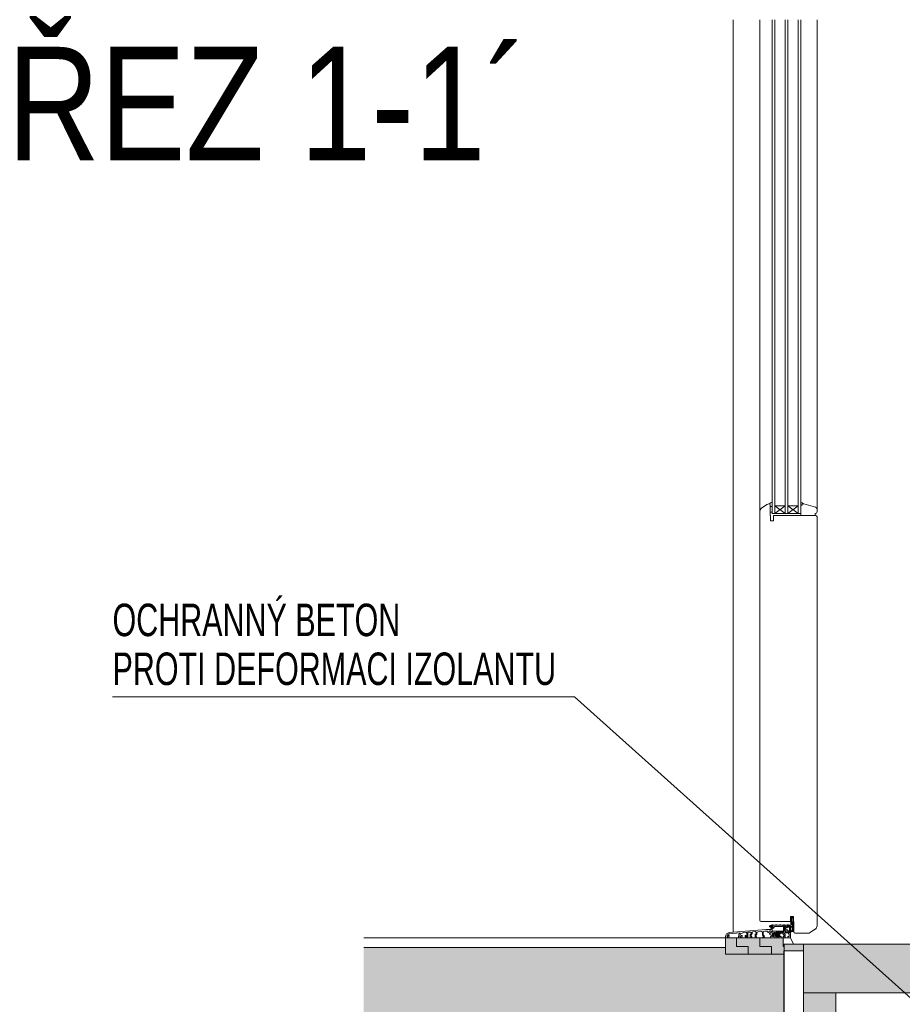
# Model space of a CAD drawing. Header units: millimetres. Extents: x -6145 to 8557, y -96590 to -75675.
# Tile 2 of 29: x -6145 to -4784, y -92393 to -90875. Entities that reach past the tile are written whole.
import ezdxf

# ---------------------------------------------------------------- set-up
doc = ezdxf.new("R2010")
doc.units = ezdxf.units.MM
doc.layers.add('XR$3$VSTUPNÍ SCHODY - ŘEZ_1', color=7, linetype='Continuous', lineweight=25)
doc.styles.add('ARIAL', font='ARIAL.TTF')
doc.styles.add('ARIALNARROW', font='ARIALN.TTF')

# ---------------------------------------------------------------- blocks, each defined once
blk = doc.blocks.new('VZOROVÁ ČÁRA_2')
at = {"layer": 'XR$3$VSTUPNÍ SCHODY - ŘEZ_1', "color": 7, "linetype": 'Continuous', "lineweight": 13}
for p, q in [((-4966.8, -92430.8), (-4936.8, -92430.8)), ((-4966.8, -92430.8), (-4966.8, -92550.8)), ((-4966.8, -92430.8), (-4966.8, -92550.8)), ((-4966.8, -92430.8), (-4966.8, -92550.8)), ((-4966.8, -92430.8), (-4966.8, -92550.8)), ((-4966.8, -92430.8), (-4966.8, -92550.8)), ((-4966.8, -92433.2), (-4936.8, -92433.2)), ((-4966.8, -92435.6), (-4936.8, -92435.6)), ((-4966.8, -92438), (-4936.8, -92438)), ((-4966.8, -92440.4), (-4936.8, -92440.4)), ((-4936.8, -92430.8), (-4936.8, -92550.8)), ((-4966.8, -92442.8), (-4936.8, -92442.8)), ((-4966.8, -92445.2), (-4936.8, -92445.2)), ((-4966.8, -92447.6), (-4936.8, -92447.6)), ((-4966.8, -92450), (-4936.8, -92450)), ((-4966.8, -92452.4), (-4936.8, -92452.4)), ((-4966.8, -92454.8), (-4936.8, -92454.8)), ((-4966.8, -92457.2), (-4936.8, -92457.2)), ((-4966.8, -92459.6), (-4936.8, -92459.6)), ((-4966.8, -92462), (-4936.8, -92462)), ((-4966.8, -92464.4), (-4936.8, -92464.4)), ((-4966.8, -92466.8), (-4936.8, -92466.8)), ((-4966.8, -92469.2), (-4936.8, -92469.2)), ((-4966.8, -92471.6), (-4936.8, -92471.6)), ((-4966.8, -92474), (-4936.8, -92474)), ((-4966.8, -92476.4), (-4936.8, -92476.4)), ((-4966.8, -92478.8), (-4936.8, -92478.8)), ((-4966.8, -92481.2), (-4936.8, -92481.2)), ((-4966.8, -92483.6), (-4936.8, -92483.6)), ((-4966.8, -92486), (-4936.8, -92486)), ((-4966.8, -92488.4), (-4936.8, -92488.4)), ((-4966.8, -92490.8), (-4936.8, -92490.8)), ((-4966.8, -92493.2), (-4936.8, -92493.2)), ((-4966.8, -92495.6), (-4936.8, -92495.6)), ((-4966.8, -92498), (-4936.8, -92498)), ((-4966.8, -92500.4), (-4936.8, -92500.4)), ((-4966.8, -92502.8), (-4936.8, -92502.8)), ((-4966.8, -92505.2), (-4936.8, -92505.2)), ((-4966.8, -92507.6), (-4936.8, -92507.6)), ((-4966.8, -92510), (-4936.8, -92510)), ((-4966.8, -92512.4), (-4936.8, -92512.4)), ((-4966.8, -92514.8), (-4936.8, -92514.8)), ((-4966.8, -92517.2), (-4936.8, -92517.2)), ((-4966.8, -92519.6), (-4936.8, -92519.6)), ((-4966.8, -92522), (-4936.8, -92522)), ((-4966.8, -92524.4), (-4936.8, -92524.4)), ((-4966.8, -92526.8), (-4936.8, -92526.8)), ((-4966.8, -92529.2), (-4936.8, -92529.2)), ((-4966.8, -92531.6), (-4936.8, -92531.6)), ((-4966.8, -92534), (-4936.8, -92534)), ((-4966.8, -92536.4), (-4936.8, -92536.4)), ((-4966.8, -92538.8), (-4936.8, -92538.8)), ((-4966.8, -92541.2), (-4936.8, -92541.2)), ((-4966.8, -92543.6), (-4936.8, -92543.6)), ((-4966.8, -92546), (-4936.8, -92546)), ((-4966.8, -92548.4), (-4936.8, -92548.4)), ((-4966.8, -92550.8), (-4936.8, -92550.8)), ((-4936.8, -92550.8), (-4936.8, -92670.8)), ((-4966.8, -92670.8), (-4936.8, -92670.8)), ((-4966.8, -92670.8), (-4966.8, -92790.8)), ((-4966.8, -92670.8), (-4966.8, -92790.8)), ((-4966.8, -92670.8), (-4966.8, -92790.8)), ((-4966.8, -92670.8), (-4966.8, -92790.8)), ((-4966.8, -92670.8), (-4966.8, -92790.8)), ((-4966.8, -92673.2), (-4936.8, -92673.2)), ((-4966.8, -92675.6), (-4936.8, -92675.6)), ((-4966.8, -92678), (-4936.8, -92678)), ((-4966.8, -92680.4), (-4936.8, -92680.4)), ((-4966.8, -92682.8), (-4936.8, -92682.8)), ((-4936.8, -92670.8), (-4936.8, -92790.8)), ((-4966.8, -92685.2), (-4936.8, -92685.2)), ((-4966.8, -92687.6), (-4936.8, -92687.6)), ((-4966.8, -92690), (-4936.8, -92690)), ((-4966.8, -92692.4), (-4936.8, -92692.4)), ((-4966.8, -92694.8), (-4936.8, -92694.8)), ((-4966.8, -92697.2), (-4936.8, -92697.2)), ((-4966.8, -92699.6), (-4936.8, -92699.6)), ((-4966.8, -92702), (-4936.8, -92702)), ((-4966.8, -92704.4), (-4936.8, -92704.4)), ((-4966.8, -92706.8), (-4936.8, -92706.8)), ((-4966.8, -92709.2), (-4936.8, -92709.2)), ((-4966.8, -92711.6), (-4936.8, -92711.6)), ((-4966.8, -92714), (-4936.8, -92714)), ((-4966.8, -92716.4), (-4936.8, -92716.4)), ((-4966.8, -92718.8), (-4936.8, -92718.8)), ((-4966.8, -92721.2), (-4936.8, -92721.2)), ((-4966.8, -92723.6), (-4936.8, -92723.6)), ((-4966.8, -92726), (-4936.8, -92726)), ((-4966.8, -92728.4), (-4936.8, -92728.4)), ((-4966.8, -92730.8), (-4936.8, -92730.8)), ((-4966.8, -92733.2), (-4936.8, -92733.2)), ((-4966.8, -92735.6), (-4936.8, -92735.6)), ((-4966.8, -92738), (-4936.8, -92738)), ((-4966.8, -92740.4), (-4936.8, -92740.4)), ((-4966.8, -92742.8), (-4936.8, -92742.8)), ((-4966.8, -92745.2), (-4936.8, -92745.2)), ((-4966.8, -92747.6), (-4936.8, -92747.6)), ((-4966.8, -92750), (-4936.8, -92750)), ((-4966.8, -92752.4), (-4936.8, -92752.4)), ((-4966.8, -92754.8), (-4936.8, -92754.8)), ((-4966.8, -92757.2), (-4936.8, -92757.2)), ((-4966.8, -92759.6), (-4936.8, -92759.6)), ((-4966.8, -92762), (-4936.8, -92762)), ((-4966.8, -92764.4), (-4936.8, -92764.4)), ((-4966.8, -92766.8), (-4936.8, -92766.8)), ((-4966.8, -92769.2), (-4936.8, -92769.2)), ((-4966.8, -92771.6), (-4936.8, -92771.6)), ((-4966.8, -92774), (-4936.8, -92774)), ((-4966.8, -92776.4), (-4936.8, -92776.4)), ((-4966.8, -92778.8), (-4936.8, -92778.8)), ((-4966.8, -92781.2), (-4936.8, -92781.2)), ((-4966.8, -92783.6), (-4936.8, -92783.6)), ((-4966.8, -92786), (-4936.8, -92786)), ((-4966.8, -92788.4), (-4936.8, -92788.4)), ((-4966.8, -92790.8), (-4936.8, -92790.8)), ((-4936.8, -92790.8), (-4936.8, -92910.8)), ((-4966.8, -92910.8), (-4936.8, -92910.8)), ((-4966.8, -92910.8), (-4966.8, -93030.8)), ((-4966.8, -92910.8), (-4966.8, -93030.8)), ((-4966.8, -92910.8), (-4966.8, -93030.8)), ((-4966.8, -92910.8), (-4966.8, -93030.8)), ((-4966.8, -92910.8), (-4966.8, -93030.8)), ((-4936.8, -92910.8), (-4936.8, -93030.8)), ((-4966.8, -92913.2), (-4936.8, -92913.2)), ((-4966.8, -92915.6), (-4936.8, -92915.6)), ((-4966.8, -92918), (-4936.8, -92918)), ((-4966.8, -92920.4), (-4936.8, -92920.4)), ((-4966.8, -92922.8), (-4936.8, -92922.8)), ((-4966.8, -92925.2), (-4936.8, -92925.2)), ((-4966.8, -92927.6), (-4936.8, -92927.6)), ((-4966.8, -92930), (-4936.8, -92930)), ((-4966.8, -92932.4), (-4936.8, -92932.4)), ((-4966.8, -92934.8), (-4936.8, -92934.8)), ((-4966.8, -92937.2), (-4936.8, -92937.2)), ((-4966.8, -92939.6), (-4936.8, -92939.6)), ((-4966.8, -92942), (-4936.8, -92942)), ((-4966.8, -92944.4), (-4936.8, -92944.4)), ((-4966.8, -92946.8), (-4936.8, -92946.8)), ((-4966.8, -92949.2), (-4936.8, -92949.2)), ((-4966.8, -92951.6), (-4936.8, -92951.6)), ((-4966.8, -92954), (-4936.8, -92954)), ((-4966.8, -92956.4), (-4936.8, -92956.4)), ((-4966.8, -92958.8), (-4936.8, -92958.8)), ((-4966.8, -92961.2), (-4936.8, -92961.2)), ((-4966.8, -92963.6), (-4936.8, -92963.6)), ((-4966.8, -92966), (-4936.8, -92966)), ((-4966.8, -92968.4), (-4936.8, -92968.4)), ((-4966.8, -92970.8), (-4936.8, -92970.8)), ((-4966.8, -92973.2), (-4936.8, -92973.2)), ((-4966.8, -92975.6), (-4936.8, -92975.6)), ((-4966.8, -92978), (-4936.8, -92978)), ((-4966.8, -92980.4), (-4936.8, -92980.4)), ((-4966.8, -92982.8), (-4936.8, -92982.8)), ((-4966.8, -92985.2), (-4936.8, -92985.2)), ((-4966.8, -92987.6), (-4936.8, -92987.6)), ((-4966.8, -92990), (-4936.8, -92990)), ((-4966.8, -92992.4), (-4936.8, -92992.4)), ((-4966.8, -92994.8), (-4936.8, -92994.8)), ((-4966.8, -92997.2), (-4936.8, -92997.2)), ((-4966.8, -92999.6), (-4936.8, -92999.6)), ((-4966.8, -93002), (-4936.8, -93002)), ((-4966.8, -93004.4), (-4936.8, -93004.4)), ((-4966.8, -93006.8), (-4936.8, -93006.8)), ((-4966.8, -93009.2), (-4936.8, -93009.2)), ((-4966.8, -93011.6), (-4936.8, -93011.6)), ((-4966.8, -93014), (-4936.8, -93014)), ((-4966.8, -93016.4), (-4936.8, -93016.4)), ((-4966.8, -93018.8), (-4936.8, -93018.8)), ((-4966.8, -93021.2), (-4936.8, -93021.2)), ((-4966.8, -93023.6), (-4936.8, -93023.6)), ((-4966.8, -93026), (-4936.8, -93026)), ((-4966.8, -93028.4), (-4936.8, -93028.4)), ((-4966.8, -93030.8), (-4936.8, -93030.8)), ((-4936.8, -93030.8), (-4936.7, -93150.8)), ((-4966.7, -93150.8), (-4936.7, -93150.8)), ((-4966.7, -93150.8), (-4966.7, -93270.8)), ((-4966.7, -93150.8), (-4966.7, -93270.8)), ((-4966.7, -93150.8), (-4966.7, -93270.8)), ((-4966.7, -93150.8), (-4966.7, -93270.8)), ((-4966.7, -93150.8), (-4966.7, -93270.8)), ((-4966.7, -93153.2), (-4936.7, -93153.2)), ((-4936.7, -93150.8), (-4936.7, -93270.8)), ((-4966.7, -93155.6), (-4936.7, -93155.6)), ((-4966.7, -93158), (-4936.7, -93158)), ((-4966.7, -93160.4), (-4936.7, -93160.4)), ((-4966.7, -93162.8), (-4936.7, -93162.8)), ((-4966.7, -93165.2), (-4936.7, -93165.2)), ((-4966.7, -93167.6), (-4936.7, -93167.6)), ((-4966.7, -93170), (-4936.7, -93170)), ((-4966.7, -93172.4), (-4936.7, -93172.4)), ((-4966.7, -93174.8), (-4936.7, -93174.8)), ((-4966.7, -93177.2), (-4936.7, -93177.2)), ((-4966.7, -93179.6), (-4936.7, -93179.6)), ((-4966.7, -93182), (-4936.7, -93182)), ((-4966.7, -93184.4), (-4936.7, -93184.4)), ((-4966.7, -93186.8), (-4936.7, -93186.8)), ((-4966.7, -93189.2), (-4936.7, -93189.2)), ((-4966.7, -93191.6), (-4936.7, -93191.6)), ((-4966.7, -93194), (-4936.7, -93194)), ((-4966.7, -93196.4), (-4936.7, -93196.4)), ((-4966.7, -93198.8), (-4936.7, -93198.8)), ((-4966.7, -93201.2), (-4936.7, -93201.2)), ((-4966.7, -93203.6), (-4936.7, -93203.6)), ((-4966.7, -93206), (-4936.7, -93206)), ((-4966.7, -93208.4), (-4936.7, -93208.4)), ((-4966.7, -93210.8), (-4936.7, -93210.8)), ((-4966.7, -93213.2), (-4936.7, -93213.2)), ((-4966.7, -93215.6), (-4936.7, -93215.6)), ((-4966.7, -93218), (-4936.7, -93218)), ((-4966.7, -93220.4), (-4936.7, -93220.4)), ((-4966.7, -93222.8), (-4936.7, -93222.8)), ((-4966.7, -93225.2), (-4936.7, -93225.2)), ((-4966.7, -93227.6), (-4936.7, -93227.6)), ((-4966.7, -93230), (-4936.7, -93230)), ((-4966.7, -93232.4), (-4936.7, -93232.4)), ((-4966.7, -93234.8), (-4936.7, -93234.8)), ((-4966.7, -93237.2), (-4936.7, -93237.2)), ((-4966.7, -93239.6), (-4936.7, -93239.6)), ((-4966.7, -93242), (-4936.7, -93242)), ((-4966.7, -93244.4), (-4936.7, -93244.4)), ((-4966.7, -93246.8), (-4936.7, -93246.8)), ((-4966.7, -93249.2), (-4936.7, -93249.2)), ((-4966.7, -93251.6), (-4936.7, -93251.6)), ((-4966.7, -93254), (-4936.7, -93254)), ((-4966.7, -93256.4), (-4936.7, -93256.4)), ((-4966.7, -93258.8), (-4936.7, -93258.8)), ((-4966.7, -93261.2), (-4936.7, -93261.2)), ((-4966.7, -93263.6), (-4936.7, -93263.6)), ((-4966.7, -93266), (-4936.7, -93266)), ((-4966.7, -93268.4), (-4936.7, -93268.4)), ((-4966.7, -93270.8), (-4936.7, -93270.8)), ((-4936.7, -93270.8), (-4936.7, -93390.8)), ((-4966.7, -93390.8), (-4936.7, -93390.8)), ((-4966.7, -93390.8), (-4966.7, -93510.8)), ((-4966.7, -93390.8), (-4966.7, -93510.8)), ((-4966.7, -93390.8), (-4966.7, -93510.8)), ((-4966.7, -93390.8), (-4966.7, -93510.8)), ((-4966.7, -93390.8), (-4966.7, -93510.8)), ((-4966.7, -93393.2), (-4936.7, -93393.2)), ((-4966.7, -93395.6), (-4936.7, -93395.6)), ((-4966.7, -93398), (-4936.7, -93398)), ((-4936.7, -93390.8), (-4936.7, -93510.8)), ((-4966.7, -93400.4), (-4936.7, -93400.4)), ((-4966.7, -93402.8), (-4936.7, -93402.8)), ((-4966.7, -93405.2), (-4936.7, -93405.2)), ((-4966.7, -93407.6), (-4936.7, -93407.6)), ((-4966.7, -93410), (-4936.7, -93410)), ((-4966.7, -93412.4), (-4936.7, -93412.4)), ((-4966.7, -93414.8), (-4936.7, -93414.8)), ((-4966.7, -93417.2), (-4936.7, -93417.2)), ((-4966.7, -93419.6), (-4936.7, -93419.6)), ((-4966.7, -93422), (-4936.7, -93422)), ((-4966.7, -93424.4), (-4936.7, -93424.4)), ((-4966.7, -93426.8), (-4936.7, -93426.8)), ((-4966.7, -93429.2), (-4936.7, -93429.2)), ((-4966.7, -93431.6), (-4936.7, -93431.6)), ((-4966.7, -93434), (-4936.7, -93434)), ((-4966.7, -93436.4), (-4936.7, -93436.4)), ((-4966.7, -93438.8), (-4936.7, -93438.8)), ((-4966.7, -93441.2), (-4936.7, -93441.2)), ((-4966.7, -93443.6), (-4936.7, -93443.6)), ((-4966.7, -93446), (-4936.7, -93446)), ((-4966.7, -93448.4), (-4936.7, -93448.4)), ((-4966.7, -93450.8), (-4936.7, -93450.8)), ((-4966.7, -93453.2), (-4936.7, -93453.2)), ((-4966.7, -93455.6), (-4936.7, -93455.6)), ((-4966.7, -93458), (-4936.7, -93458)), ((-4966.7, -93460.4), (-4936.7, -93460.4)), ((-4966.7, -93462.8), (-4936.7, -93462.8)), ((-4966.7, -93465.2), (-4936.7, -93465.2)), ((-4966.7, -93467.6), (-4936.7, -93467.6)), ((-4966.7, -93470), (-4936.7, -93470)), ((-4966.7, -93472.4), (-4936.7, -93472.4)), ((-4966.7, -93474.8), (-4936.7, -93474.8)), ((-4966.7, -93477.2), (-4936.7, -93477.2)), ((-4966.7, -93479.6), (-4936.7, -93479.6)), ((-4966.7, -93482), (-4936.7, -93482)), ((-4966.7, -93484.4), (-4936.7, -93484.4)), ((-4966.7, -93486.8), (-4936.7, -93486.8)), ((-4966.7, -93489.2), (-4936.7, -93489.2)), ((-4966.7, -93491.6), (-4936.7, -93491.6)), ((-4966.7, -93494), (-4936.7, -93494)), ((-4966.7, -93496.4), (-4936.7, -93496.4)), ((-4966.7, -93498.8), (-4936.7, -93498.8)), ((-4966.7, -93501.2), (-4936.7, -93501.2)), ((-4966.7, -93503.6), (-4936.7, -93503.6)), ((-4966.7, -93506), (-4936.7, -93506)), ((-4966.7, -93508.4), (-4936.7, -93508.4)), ((-4966.7, -93510.8), (-4936.7, -93510.8)), ((-4936.7, -93510.8), (-4936.7, -93630.8)), ((-4966.7, -93630.8), (-4936.7, -93630.8)), ((-4966.7, -93630.8), (-4966.7, -93750.8)), ((-4966.7, -93630.8), (-4966.7, -93750.8)), ((-4966.7, -93630.8), (-4966.7, -93750.8)), ((-4966.7, -93630.8), (-4966.7, -93750.8)), ((-4966.7, -93630.8), (-4966.7, -93750.8)), ((-4966.7, -93633.2), (-4936.7, -93633.2)), ((-4966.7, -93635.6), (-4936.7, -93635.6)), ((-4966.7, -93638), (-4936.7, -93638)), ((-4966.7, -93640.4), (-4936.7, -93640.4)), ((-4936.7, -93630.8), (-4936.7, -93750.8)), ((-4966.7, -93642.8), (-4936.7, -93642.8)), ((-4966.7, -93645.2), (-4936.7, -93645.2)), ((-4966.7, -93647.6), (-4936.7, -93647.6)), ((-4966.7, -93650), (-4936.7, -93650)), ((-4966.7, -93652.4), (-4936.7, -93652.4)), ((-4966.7, -93654.8), (-4936.7, -93654.8)), ((-4966.7, -93657.2), (-4936.7, -93657.2)), ((-4966.7, -93659.6), (-4936.7, -93659.6)), ((-4966.7, -93662), (-4936.7, -93662)), ((-4966.7, -93664.4), (-4936.7, -93664.4)), ((-4966.7, -93666.8), (-4936.7, -93666.8)), ((-4966.7, -93669.2), (-4936.7, -93669.2)), ((-4966.7, -93671.6), (-4936.7, -93671.6)), ((-4966.7, -93674), (-4936.7, -93674)), ((-4966.7, -93676.4), (-4936.7, -93676.4)), ((-4966.7, -93678.8), (-4936.7, -93678.8)), ((-4966.7, -93681.2), (-4936.7, -93681.2)), ((-4966.7, -93683.6), (-4936.7, -93683.6)), ((-4966.7, -93686), (-4936.7, -93686)), ((-4966.7, -93688.4), (-4936.7, -93688.4)), ((-4966.7, -93690.8), (-4936.7, -93690.8)), ((-4966.7, -93693.2), (-4936.7, -93693.2)), ((-4966.7, -93695.6), (-4936.7, -93695.6)), ((-4966.7, -93698), (-4936.7, -93698)), ((-4966.7, -93700.4), (-4936.7, -93700.4)), ((-4966.7, -93702.8), (-4936.7, -93702.8)), ((-4966.7, -93705.2), (-4936.7, -93705.2)), ((-4966.7, -93707.6), (-4936.7, -93707.6)), ((-4966.7, -93710), (-4936.7, -93710)), ((-4966.7, -93712.4), (-4936.7, -93712.4)), ((-4966.7, -93714.8), (-4936.7, -93714.8)), ((-4966.7, -93717.2), (-4936.7, -93717.2)), ((-4966.7, -93719.6), (-4936.7, -93719.6)), ((-4966.7, -93722), (-4936.7, -93722)), ((-4966.7, -93724.4), (-4936.7, -93724.4)), ((-4966.7, -93726.8), (-4936.7, -93726.8)), ((-4966.7, -93729.2), (-4936.7, -93729.2)), ((-4966.7, -93731.6), (-4936.7, -93731.6)), ((-4966.7, -93734), (-4936.7, -93734)), ((-4966.7, -93736.4), (-4936.7, -93736.4)), ((-4966.7, -93738.8), (-4936.7, -93738.8)), ((-4966.7, -93741.2), (-4936.7, -93741.2)), ((-4966.7, -93743.6), (-4936.7, -93743.6)), ((-4966.7, -93746), (-4936.7, -93746)), ((-4966.7, -93748.4), (-4936.7, -93748.4)), ((-4966.7, -93750.8), (-4966.7, -93811.7)), ((-4966.7, -93750.8), (-4966.7, -93811.7)), ((-4966.7, -93750.8), (-4936.7, -93750.8)), ((-4936.7, -93750.8), (-4936.7, -93811.7))]:
    blk.add_line(p, q, dxfattribs=at)
for points in [[(-4966.8, -92310.8), (-4966.8, -92310.8), (-4966.8, -92430.8), (-4966.8, -92550.8)], [(-4966.8, -92310.8), (-4966.8, -92310.8), (-4966.8, -92430.8), (-4966.8, -92550.8)], [(-4936.8, -92310.8), (-4936.8, -92310.8), (-4936.8, -92430.8)], [(-4966.8, -92550.8), (-4966.8, -92670.8), (-4966.8, -92790.8)], [(-4966.8, -92550.8), (-4966.8, -92670.8), (-4966.8, -92790.8)], [(-4966.8, -92790.8), (-4966.8, -92910.8), (-4966.8, -93030.8)], [(-4966.8, -92790.8), (-4966.8, -92910.8), (-4966.8, -93030.8)], [(-4966.8, -93030.8), (-4966.7, -93150.8), (-4966.7, -93270.8)], [(-4966.8, -93030.8), (-4966.7, -93150.8), (-4966.7, -93270.8)], [(-4966.7, -93270.8), (-4966.7, -93390.8), (-4966.7, -93510.8)], [(-4966.7, -93270.8), (-4966.7, -93390.8), (-4966.7, -93510.8)], [(-4966.7, -93510.8), (-4966.7, -93630.8), (-4966.7, -93750.8)], [(-4966.7, -93510.8), (-4966.7, -93630.8), (-4966.7, -93750.8)]]:
    blk.add_lwpolyline(points, dxfattribs=at)
blk = doc.blocks.new('KOMPLEXNÍ OBJEKT_18')
at = {"layer": 'XR$3$VSTUPNÍ SCHODY - ŘEZ_1', "color": 138, "linetype": 'Continuous', "lineweight": 13}
for points in [[(-4954.2, -92259.9), (-4955.3, -92258.6), (-4955.2, -92260.3), (-4955.1, -92261.3)], [(-4953, -92261.3), (-4953, -92260.5), (-4953, -92258.6), (-4953.9, -92259.8)]]:
    blk.add_lwpolyline(points, dxfattribs=at)
blk.add_arc((-4954, -92260), 0.162, 153.1776, 65.2683, dxfattribs=at)
blk = doc.blocks.new('KOMPLEXNÍ OBJEKT_19')
at = {"layer": 'XR$3$VSTUPNÍ SCHODY - ŘEZ_1', "color": 138, "linetype": 'Continuous', "lineweight": 13}
for p, q in [((-4955.3, -92257.8), (-4954.7, -92257.8)), ((-4953.2, -92257.8), (-4952.3, -92257.8))]:
    blk.add_line(p, q, dxfattribs=at)
for points in [[(-4956, -92261.4), (-4956.1, -92260.5), (-4956.1, -92257.9)], [(-4954.3, -92257.9), (-4954, -92259.5), (-4953.4, -92257.9)], [(-4952.1, -92258), (-4952.1, -92260.5), (-4952.1, -92261.3)]]:
    blk.add_lwpolyline(points, dxfattribs=at)
for centre, radius, start, end in [((-4957, -92239.3), 18.6, 273.0362, 275.3479), ((-4954.7, -92258.8), 0.952, 69.4447, 90.3548), ((-4953.2, -92258), 0.2, 90.0225, 142.8558), ((-4952.3, -92258), 0.2, 0.0225, 90.0225)]:
    blk.add_arc(centre, radius, start, end, dxfattribs=at)
blk = doc.blocks.new('KOMPLEXNÍ OBJEKT_20')
at = {"layer": 'XR$3$VSTUPNÍ SCHODY - ŘEZ_1', "color": 138, "linetype": 'Continuous', "lineweight": 13}
blk.add_lwpolyline([(-4953, -92267), (-4953, -92269.3), (-4953, -92273.4), (-4953.5, -92273.4), (-4953.9, -92269.3)], dxfattribs=at)
blk.add_arc((-4952.2, -92268.6), 1.74, 116.554, 197.3505, dxfattribs=at)
blk = doc.blocks.new('KOMPLEXNÍ OBJEKT_21')
at = {"layer": 'XR$3$VSTUPNÍ SCHODY - ŘEZ_1', "color": 138, "linetype": 'Continuous', "lineweight": 13}
for points in [[(-4954, -92280.5), (-4954.3, -92274.3), (-4957.5, -92274.3), (-4957.5, -92274)], [(-4956.9, -92273.4), (-4954.3, -92273.4), (-4954.3, -92270.3), (-4955.1, -92270.3)], [(-4956, -92269.9), (-4956, -92269.3), (-4956, -92261.4)], [(-4952.1, -92261.3), (-4952.1, -92269.3), (-4952.1, -92280.3)], [(-4956.1, -92280.6), (-4957.2, -92280.1), (-4956.7, -92279.9), (-4957.2, -92279.2), (-4956.7, -92278.9), (-4956.1, -92279.5)]]:
    blk.add_lwpolyline(points, dxfattribs=at)
for centre, radius, start, end in [((-4956.9, -92274), 0.601, 90.0225, 180.0225), ((-4955.3, -92269.5), 0.825, 205.7444, 280.763), ((-4953.6, -92278.4), 2.73, 204.6693, 253.6981), ((-4953.7, -92278.7), 3.02, 217.9301, 256.8259), ((-4954.2, -92279.4), 2.23, 264.6675, 337.8875), ((-4954.3, -92280.7), 0.338, 259.483, 22.8093)]:
    blk.add_arc(centre, radius, start, end, dxfattribs=at)
blk = doc.blocks.new('KOMPLEXNÍ OBJEKT_22')
at = {"layer": 'XR$3$VSTUPNÍ SCHODY - ŘEZ_1', "color": 138, "linetype": 'Continuous', "lineweight": 13}
blk.add_line((-4953, -92266.2), (-4953, -92265.8), dxfattribs=at)
blk.add_lwpolyline([(-4955.1, -92265.8), (-4955, -92269.3), (-4955, -92269.5), (-4954.9, -92269.5), (-4954.9, -92269.3), (-4954.9, -92269.1)], dxfattribs=at)
blk.add_arc((-4952.3, -92268.7), 2.64, 106.2029, 188.0072, dxfattribs=at)

msp = doc.modelspace()

# ---------------------------------------------------------------- hatches: boundary and pattern name
at = {"layer": 'XR$3$VSTUPNÍ SCHODY - ŘEZ_1', "linetype": 'Continuous', "lineweight": 13}
for points in [[(-4966.7, -92315.8), (-4966.7, -92290.8), (-5056.7, -92290.8), (-5056.7, -92315.8)], [(-4936.7, -92475.8), (-4886.7, -92475.8), (-4886.7, -92375.8), (-4936.7, -92375.8)]]:
    msp.add_hatch(color=11, dxfattribs=at).paths.add_polyline_path(points, flags=0)
h = msp.add_hatch(dxfattribs=at)
h.set_pattern_fill('VZOR', scale=18, style=0, pattern_type=2)
h.set_pattern_definition([(0, (36, 36), (18, 18), [18, -18]), (90, (36, 36), (-18, 18), [18, -18])])
h.paths.add_polyline_path([(-4966.7, -92315.8), (-4966.7, -92290.8), (-5056.7, -92290.8), (-5056.7, -92315.8)], flags=0)
for color, points in [(250, [(-4966.7, -92310.8), (-4936.7, -92310.8), (-4936.7, -92300.8), (-4966.7, -92300.8)]), (33, [(-4936.7, -92375.8), (-4666.8, -92375.8), (-4666.8, -92300.8), (-4936.7, -92300.8)]), (250, [(-5614.3, -92640.8), (-5416.7, -92640.8), (-5416.7, -93811.7), (-4966.8, -93811.7), (-4966.8, -92670.8), (-4966.7, -92670.8), (-4966.7, -92475.8), (-4966.7, -92315.8), (-5056.7, -92315.8), (-5056.7, -92305.8), (-5614.3, -92305.8)])]:
    msp.add_hatch(color=color, dxfattribs=at).paths.add_polyline_path(points)
h = msp.add_hatch(dxfattribs=at)
h.set_pattern_fill('VZOR', scale=90, style=0, pattern_type=2)
h.set_pattern_definition([(0, (180, 180), (90, 90), [90, -90]), (90, (180, 180), (-90, 90), [90, -90])])
h.paths.add_polyline_path([(-4936.7, -92475.8), (-4886.7, -92475.8), (-4886.7, -92375.8), (-4936.7, -92375.8)], flags=0)

# ---------------------------------------------------------------- linework, layer by layer
at = {"layer": 'XR$3$VSTUPNÍ SCHODY - ŘEZ_1', "color": 138, "linetype": 'Continuous', "lineweight": 13}
for p, q in [((-5044.8, -90875.4), (-5044.8, -92282.2)), ((-5003.8, -91633.3), (-5003.8, -90875.4)), ((-4984.8, -91636.8), (-4984.8, -90875.4)), ((-4980.8, -91636.8), (-4980.8, -90875.4)), ((-4964.8, -91636.8), (-4964.8, -90875.4)), ((-4960.8, -91636.8), (-4960.8, -90875.4)), ((-4960.8, -91636.8), (-4960.8, -90875.4)), ((-4944.8, -91636.8), (-4944.8, -90875.4)), ((-4940.8, -91639.8), (-4940.8, -90875.4)), ((-4915.8, -91629.7), (-4915.8, -90875.4)), ((-4938.8, -91621.8), (-4937.2, -91621.8)), ((-4938.8, -91623.8), (-4938.8, -91621.8)), ((-4918, -91626.8), (-4936.4, -91621.9)), ((-5003.8, -91633.3), (-5003.8, -92263.8)), ((-5001.3, -91628.4), (-4993.4, -91622.9)), ((-4987.8, -91639.8), (-4987.8, -91623.8)), ((-4987.8, -91625.8), (-4987.8, -91634.8)), ((-4984.8, -91625.8), (-4987.8, -91625.8)), ((-4987.8, -91634.8), (-4984.8, -91634.8)), ((-4984.8, -91634.8), (-4984.8, -91625.8)), ((-4982.8, -91636.8), (-4984.8, -91636.8)), ((-4960.8, -91636.8), (-4982.8, -91636.8)), ((-4980.8, -91624.8), (-4964.8, -91636.8)), ((-4980.8, -91636.8), (-4964.8, -91624.8)), ((-4964.8, -91624.8), (-4980.8, -91624.8)), ((-4944.8, -91624.8), (-4960.8, -91624.8)), ((-4960.8, -91636.8), (-4944.8, -91624.8)), ((-4960.8, -91624.8), (-4944.8, -91636.8)), ((-4960.8, -91636.8), (-4940.8, -91636.8)), ((-4938.8, -91623.8), (-4940.8, -91623.8)), ((-4918.8, -91639.8), (-4918.8, -91636.8)), ((-4915.8, -91633.8), (-4915.8, -91629.7)), ((-4987.5, -91639.8), (-4987.8, -91639.8)), ((-4987.5, -91639.8), (-4987.5, -91647.8)), ((-4987.5, -91647.8), (-4982.8, -91647.8)), ((-4917.8, -91639.8), (-4982.8, -91639.8)), ((-4982.8, -91647.8), (-4982.8, -91639.8)), ((-4940.8, -91639.8), (-4918.8, -91639.8)), ((-4915.8, -92272.3), (-4915.8, -91641.8)), ((-4956.8, -92257.8), (-4956.8, -92265.8)), ((-4952.1, -92257.8), (-4956.8, -92257.8)), ((-4952.1, -92265.8), (-4952.1, -92257.8)), ((-5001.8, -92265.8), (-4956.8, -92265.8)), ((-4989, -92273.8), (-4987.7, -92273.8)), ((-4957.7, -92271.3), (-4986, -92271.3)), ((-4986, -92272.8), (-4983.7, -92272.8)), ((-4985.7, -92271.3), (-4983.7, -92271.3)), ((-4984.7, -92273), (-4984.7, -92274.1)), ((-4983.7, -92272.8), (-4983.6, -92272.8)), ((-4983.4, -92273), (-4983.4, -92274.4)), ((-4982.4, -92275.8), (-4981.6, -92273.6)), ((-4981.2, -92273.3), (-4969.2, -92273.3)), ((-4979.7, -92271.3), (-4977.7, -92271.3)), ((-4973.7, -92271.3), (-4971.7, -92271.3)), ((-4968.4, -92272.8), (-4967.7, -92272.8)), ((-4967.7, -92271.3), (-4965.7, -92271.3)), ((-4967.3, -92273.2), (-4967.3, -92279.9)), ((-4966.1, -92278.6), (-4966.1, -92273.2)), ((-4966.1, -92278.4), (-4965.9, -92274.8)), ((-4965.7, -92272.8), (-4965, -92272.8)), ((-4964.9, -92273.8), (-4962.7, -92273.8)), ((-4964.6, -92273.2), (-4964.6, -92273.4)), ((-4964.2, -92273.8), (-4963, -92273.8)), ((-4962.7, -92273.8), (-4961.7, -92272.8)), ((-4962.6, -92273.4), (-4962.6, -92273.2)), ((-4962.2, -92272.8), (-4956.9, -92272.8)), ((-4961.7, -92271.3), (-4959.7, -92271.3)), ((-4961.7, -92272.8), (-4958.2, -92272.8)), ((-4961.7, -92274.9), (-4961.2, -92274.4)), ((-4961, -92274.3), (-4958.7, -92274.3)), ((-4958.6, -92274.3), (-4958.3, -92274.6)), ((-4958.2, -92272.8), (-4956.7, -92273.8)), ((-4958.2, -92274.7), (-4958.2, -92282.8)), ((-4956.7, -92272.6), (-4956.7, -92272.3)), ((-4956.7, -92273.8), (-4956.7, -92290.6)), ((-4956, -92261.4), (-4956, -92265.9)), ((-4955.1, -92261.3), (-4955.1, -92265.8)), ((-4953, -92261.3), (-4953, -92265.8)), ((-4951.8, -92265.8), (-4952.1, -92265.8)), ((-4952.1, -92265.8), (-4951.8, -92265.8)), ((-4951.8, -92265.8), (-4951.8, -92281.8)), ((-5056.7, -92288.8), (-5056.7, -92290.6)), ((-5056.7, -92290.6), (-5056.7, -92288.8)), ((-5054.5, -92289.3), (-5053.3, -92289.3)), ((-5053.1, -92289.2), (-5052.4, -92287.4)), ((-5052.3, -92287.3), (-5052.2, -92287.3)), ((-5051.3, -92288.7), (-5052.1, -92290.8)), ((-5051.3, -92282.8), (-4994.4, -92277.8)), ((-5051.1, -92284.8), (-5034.5, -92283.3)), ((-5036.7, -92290.6), (-5036.7, -92288.8)), ((-5034.7, -92288.8), (-5034.7, -92289.1)), ((-5034.5, -92289.3), (-5033.3, -92289.3)), ((-5033.1, -92289.2), (-5032.4, -92287.4)), ((-5032.3, -92287.3), (-5032.2, -92287.3)), ((-5031.3, -92288.7), (-5032.1, -92290.8)), ((-5025, -92282.5), (-5029.3, -92282.9)), ((-5026.7, -92288.7), (-5026.7, -92287.5)), ((-5024.8, -92290.8), (-5026.7, -92288.9)), ((-5026.5, -92287.3), (-5025.7, -92287.3)), ((-5025.5, -92287.5), (-5025.5, -92288.2)), ((-5025.5, -92288.4), (-5024.3, -92289.6)), ((-5023.9, -92289.4), (-5023.9, -92283.5)), ((-5022.7, -92283.2), (-5022.7, -92289.8)), ((-5018.3, -92281.9), (-5021.8, -92282.2)), ((-5018.7, -92290.2), (-5018.7, -92285.5)), ((-5018.5, -92285.3), (-5018.2, -92285.3)), ((-5017.5, -92286.5), (-5017.5, -92288.6)), ((-5017.3, -92288.8), (-5016.5, -92288.8)), ((-5017.2, -92284.3), (-5017.2, -92282.9)), ((-5016.3, -92289), (-5016.3, -92289.8)), ((-5016, -92283.1), (-5016, -92284.3)), ((-5011.4, -92281.3), (-5014.7, -92281.6)), ((-5011.2, -92290.2), (-5011.2, -92285.5)), ((-5011, -92285.3), (-5010.7, -92285.3)), ((-5009.7, -92284.3), (-5009.7, -92282.8)), ((-5009.7, -92286.4), (-5009.7, -92289.1)), ((-5009.5, -92289.3), (-5009.4, -92289.3)), ((-5009.2, -92289.5), (-5009.2, -92290.3)), ((-5008.5, -92283.4), (-5008.5, -92284.3)), ((-5002.1, -92281), (-5006.7, -92281.4)), ((-4999.9, -92286.6), (-4999.9, -92283)), ((-4999.7, -92290.6), (-4999.7, -92289.8)), ((-4999.5, -92289.6), (-4998.3, -92289.6)), ((-4998.7, -92282.5), (-4998.7, -92286.6)), ((-4998.1, -92289.4), (-4998.4, -92288.2)), ((-4997.3, -92287.9), (-4996.8, -92289.8)), ((-4994.3, -92280.3), (-4996.9, -92280.5)), ((-4994.4, -92277.8), (-4987, -92277.8)), ((-4993.6, -92280.3), (-4994.3, -92280.3)), ((-4990.4, -92282.4), (-4990.7, -92282.5)), ((-4988.9, -92284.3), (-4988.8, -92284)), ((-4987.7, -92289.8), (-4987.7, -92289)), ((-4987.5, -92288.8), (-4986.9, -92288.8)), ((-4986.7, -92288.6), (-4986.7, -92286.8)), ((-4985.2, -92278.8), (-4985.2, -92280.1)), ((-4985, -92276.1), (-4982.8, -92276.1)), ((-4984.9, -92278.6), (-4985, -92278.6)), ((-4985, -92280.3), (-4984.9, -92280.3)), ((-4985, -92282.5), (-4985, -92283.3)), ((-4985, -92283.3), (-4984.6, -92284.8)), ((-4984.9, -92285.3), (-4984.6, -92285.7)), ((-4984.9, -92286.3), (-4984.6, -92286.7)), ((-4984.9, -92287.3), (-4984.6, -92287.7)), ((-4984.9, -92288.3), (-4984.7, -92288.7)), ((-4984.7, -92285), (-4984.8, -92285)), ((-4984.7, -92286), (-4984.8, -92286)), ((-4984.7, -92287), (-4984.8, -92287)), ((-4984.7, -92288), (-4984.8, -92288)), ((-4984.7, -92276.5), (-4984.7, -92278.4)), ((-4984.7, -92280.5), (-4984.7, -92282.1)), ((-4984.7, -92282.3), (-4984.7, -92280.5)), ((-4984.5, -92284.3), (-4984.7, -92282.3)), ((-4984.5, -92280.3), (-4975.2, -92280.3)), ((-4984, -92288.4), (-4984.5, -92284.3)), ((-4984.5, -92288.8), (-4983, -92288.8)), ((-4983.4, -92288.8), (-4983.5, -92288.8)), ((-4982.7, -92287.3), (-4982.9, -92288.4)), ((-4982.8, -92284.8), (-4982.6, -92284.1)), ((-4982.8, -92285.7), (-4982.6, -92285.3)), ((-4982.8, -92286.7), (-4982.6, -92286.3)), ((-4982.8, -92287.7), (-4982.6, -92287.3)), ((-4982.8, -92288.7), (-4982.6, -92288.3)), ((-4982.7, -92283.3), (-4982.7, -92285.6)), ((-4982.7, -92285), (-4982.7, -92285)), ((-4982.7, -92285.6), (-4982.4, -92285.8)), ((-4982.7, -92286), (-4982.4, -92285.8)), ((-4982.7, -92286), (-4982.7, -92286)), ((-4982.7, -92286), (-4982.7, -92287.3)), ((-4982.7, -92287), (-4982.7, -92287)), ((-4982.7, -92288), (-4982.7, -92288)), ((-4980.2, -92282.8), (-4982.2, -92282.8)), ((-4981.7, -92283.3), (-4981.3, -92283.3)), ((-4981.2, -92283.4), (-4980.8, -92283.8)), ((-4980.7, -92283.9), (-4980.7, -92286.8)), ((-4980.7, -92286.8), (-4980.1, -92288.5)), ((-4980.7, -92289), (-4980.7, -92289.8)), ((-4980.7, -92290.6), (-4980.7, -92289)), ((-4980.3, -92288.8), (-4980.5, -92288.8)), ((-4980.5, -92288.8), (-4979.9, -92288.8)), ((-4979.7, -92288.6), (-4979.7, -92283.3)), ((-4978.2, -92289.1), (-4978.2, -92282.3)), ((-4976.8, -92289.3), (-4978, -92289.3)), ((-4977.7, -92281.8), (-4976.8, -92281.8)), ((-4976.6, -92282), (-4976.6, -92289.1)), ((-4975.4, -92289.1), (-4975.4, -92282)), ((-4975.2, -92280.3), (-4974.7, -92280.6)), ((-4975.2, -92281.8), (-4967.6, -92281.8)), ((-4974.6, -92289.3), (-4975.2, -92289.3)), ((-4974.7, -92280.6), (-4974.2, -92280.3)), ((-4974.4, -92285.8), (-4974.4, -92289.1)), ((-4974.2, -92280.3), (-4965.5, -92280.3)), ((-4973.2, -92285.8), (-4973.2, -92288.6)), ((-4973, -92288.8), (-4971.4, -92288.8)), ((-4967.8, -92282.6), (-4971.2, -92282.6)), ((-4969.2, -92283.8), (-4971.2, -92283.8)), ((-4971.2, -92289), (-4971.2, -92290.3)), ((-4968.2, -92290.3), (-4968.2, -92289)), ((-4968, -92288.8), (-4966.9, -92288.8)), ((-4967.1, -92280.1), (-4966.3, -92280.1)), ((-4966.7, -92288.6), (-4966.7, -92287.2)), ((-4966.2, -92280), (-4965.4, -92278.9)), ((-4966.2, -92284.1), (-4966.2, -92284.3)), ((-4965.5, -92278.6), (-4966.1, -92278.6)), ((-4965.1, -92278.6), (-4965.9, -92278.6)), ((-4964.7, -92289.8), (-4965.7, -92290.8)), ((-4965.3, -92280.2), (-4964.9, -92278.9)), ((-4961.7, -92283.1), (-4965.2, -92283.1)), ((-4965.2, -92285.3), (-4964.9, -92285.3)), ((-4964.7, -92285.5), (-4964.7, -92289.8)), ((-4964.6, -92277), (-4964.5, -92275.5)), ((-4964.3, -92275.3), (-4962.7, -92275.3)), ((-4964.2, -92282.4), (-4961.3, -92282.4)), ((-4963.1, -92280.4), (-4963.1, -92280.4)), ((-4962.4, -92280.4), (-4962.4, -92280.4)), ((-4960.7, -92290.3), (-4960.7, -92289)), ((-4960.5, -92288.8), (-4958.9, -92288.8)), ((-4958.7, -92288.6), (-4958.7, -92286.1)), ((-4949.8, -92283.8), (-4929.7, -92283.8)), ((-4918.4, -92277.2), (-4926.3, -92282.7)), ((-5052.1, -92290.8), (-5056.5, -92290.8)), ((-5032.1, -92290.8), (-5036.5, -92290.8)), ((-5023.7, -92290.8), (-5024.6, -92290.8)), ((-5018.3, -92290.8), (-5018.7, -92290.4)), ((-5017.3, -92290.8), (-5018.1, -92290.8)), ((-5010.8, -92290.8), (-5011.2, -92290.4)), ((-5009.7, -92290.8), (-5010.6, -92290.8)), ((-4997.5, -92290.8), (-4999.5, -92290.8)), ((-4981.7, -92290.8), (-4986.7, -92290.8)), ((-4971.7, -92290.8), (-4980.5, -92290.8)), ((-4971.2, -92290.3), (-4971.7, -92290.8)), ((-4967.7, -92290.8), (-4968.2, -92290.3)), ((-4965.7, -92290.8), (-4967.7, -92290.8)), ((-4960.2, -92290.8), (-4960.7, -92290.3)), ((-4956.9, -92290.8), (-4960.2, -92290.8))]:
    msp.add_line(p, q, dxfattribs=at)
at = {"layer": 'XR$3$VSTUPNÍ SCHODY - ŘEZ_1', "color": 7, "linetype": 'Continuous', "lineweight": 13}
for p, q in [((-6001.5, -91919.1), (-5289.5, -91919.1)), ((-5289.5, -91919.1), (-4719.4, -92430.8)), ((-5056.7, -92290.8), (-5614.3, -92290.8)), ((-5056.9, -92290.8), (-4956.9, -92290.8)), ((-5056.7, -92315.8), (-5056.7, -92290.6)), ((-5056.7, -92305.8), (-5056.7, -92290.8)), ((-4966.7, -92300.8), (-4936.7, -92300.8)), ((-4936.7, -92300.8), (-4966.7, -92300.8)), ((-4966.7, -92475.8), (-4966.7, -92300.8)), ((-4966.7, -92300.8), (-4966.7, -92315.8)), ((-4956.7, -92290.8), (-4951.9, -92300.8)), ((-4936.7, -92300.8), (-4936.7, -92310.8)), ((-4936.7, -92475.8), (-4936.7, -92300.8)), ((-4936.7, -92300.8), (-2466.7, -92300.8)), ((-5614.3, -92305.8), (-5056.7, -92305.8)), ((-5056.7, -92315.8), (-5056.7, -92305.8)), ((-4966.7, -92315.8), (-5056.7, -92315.8)), ((-4966.7, -92315.8), (-5056.7, -92315.8)), ((-4936.7, -92310.8), (-4966.7, -92310.8)), ((-4936.7, -92375.8), (-4666.8, -92375.8)), ((-4886.7, -92475.8), (-4886.7, -92375.8))]:
    msp.add_line(p, q, dxfattribs=at)
at = {"layer": 'XR$3$VSTUPNÍ SCHODY - ŘEZ_1', "color": 138, "linetype": 'Continuous', "lineweight": 13}
for points in [[(-4918.8, -91636.8), (-4918.8, -91636.8)], [(-4953.5, -92274.3), (-4953, -92274.3), (-4953.3, -92279.4), (-4953.5, -92274.3)], [(-4983.7, -92288.8), (-4983.7, -92288.8)], [(-4982.8, -92276.1), (-4982.8, -92276.1)]]:
    msp.add_lwpolyline(points, close=True, dxfattribs=at)
at = {"layer": 'XR$3$VSTUPNÍ SCHODY - ŘEZ_1', "color": 7, "linetype": 'Continuous', "lineweight": 13}
for points in [[(-4966.7, -92300.8), (-4966.7, -92300.8)], [(-5056.7, -92315.8), (-5056.7, -92315.8)]]:
    msp.add_lwpolyline(points, close=True, dxfattribs=at)
at = {"layer": 'XR$3$VSTUPNÍ SCHODY - ŘEZ_1', "color": 138, "linetype": 'Continuous', "lineweight": 13}
for centre, radius, start, end in [((-4989.9, -91627.8), 6, 90, 125), ((-4989.8, -91623.8), 2, 0, 90), ((-4984.8, -91625.8), 6, 90, 138.9247), ((-4940.8, -91623.8), 4, 30, 90), ((-4937.2, -91624.8), 3, 75, 90), ((-4997.8, -91633.3), 6, 125, 180), ((-4918.8, -91633.8), 3, 270, 0), ((-4918.8, -91629.7), 3, 0, 75), ((-4917.8, -91641.8), 2, 0, 90), ((-5001.8, -92263.8), 2, 180, 270), ((-4986, -92274.8), 3.5, 90, 158.6763), ((-4989, -92273.6), 0.2, 158.6765, 270), ((-4986, -92274.8), 2, 90, 150), ((-4984.7, -92275.3), 2.5, 94.9887, 221.8103), ((-4984.7, -92272.1), 1.25, 36.8699, 143.1301), ((-4984.7, -92269.6), 3.41, 252.9385, 287.0615), ((-4984.7, -92275.3), 1, 99.5936, 260.4059), ((-4984.7, -92275.3), 0.85, 43.9455, 250.25), ((-4984.9, -92273), 0.2, 0.0008, 94.9887), ((-4984.9, -92274.1), 0.2, 279.5936, 0.0008), ((-4983.8, -92274.4), 0.4, 223.9455, 0), ((-4983.6, -92273), 0.2, 0, 90), ((-4981.2, -92273.7), 0.4, 90, 160), ((-4978.7, -92272.1), 1.25, 36.8699, 143.1301), ((-4972.7, -92272.1), 1.25, 36.8699, 143.1301), ((-4969.2, -92272.9), 0.4, 270, 337.9757), ((-4968.4, -92273.2), 0.4, 90, 157.9757), ((-4966.7, -92272.1), 1.25, 36.8699, 143.1301), ((-4967.7, -92273.2), 0.4, 0, 90), ((-4965.7, -92273.2), 0.4, 90, 180), ((-4964.9, -92274.8), 1, 90, 177.0001), ((-4965, -92273.2), 0.4, 0, 90), ((-4964.2, -92273.4), 0.4, 180, 270), ((-4963, -92273.4), 0.4, 270, 0), ((-4962.7, -92273.8), 1.5, 270, 314.9999), ((-4962.2, -92273.2), 0.4, 90, 180), ((-4960.7, -92272.1), 1.25, 36.8699, 143.1301), ((-4961, -92274.5), 0.2, 90.0002, 135.0001), ((-4958.7, -92274.5), 0.2, 56.3099, 90), ((-4958.4, -92274.7), 0.2, 0, 56.31), ((-4957.7, -92272.3), 1, 0, 90), ((-4956.9, -92272.6), 0.2, 270, 0), ((-4921.8, -92272.3), 6, 305, 0), ((-5050.7, -92288.8), 6, 95, 180), ((-5048.7, -92289.4), 5.84, 134.1651, 179.5028), ((-5053.3, -92289.1), 0.2, 270, 340), ((-5050.6, -92290.8), 6, 95, 111.5582), ((-5052.3, -92287.5), 0.2, 90, 160), ((-5052.2, -92288.3), 1, 340, 90), ((-5028.7, -92288.8), 8, 136.4096, 180), ((-5028.7, -92288.8), 6, 95, 180), ((-5034.5, -92289.1), 0.2, 180, 270), ((-5033.3, -92289.1), 0.2, 270, 340), ((-5032.3, -92287.5), 0.2, 90, 160), ((-5032.2, -92288.3), 1, 340, 90), ((-5026.5, -92287.5), 0.2, 90, 180), ((-5026.5, -92288.7), 0.2, 180, 225), ((-5025.7, -92287.5), 0.2, 0, 90), ((-5025.3, -92288.2), 0.2, 180, 225), ((-5024.9, -92283.5), 1, 0, 95), ((-5024.1, -92289.4), 0.2, 225, 0), ((-5023.7, -92289.8), 1, 270, 0), ((-5021.7, -92283.2), 1, 95, 180), ((-5018.5, -92285.5), 0.2, 90, 180), ((-5018.2, -92282.9), 1, 0, 95), ((-5018.2, -92284.3), 1, 270, 0), ((-5017.3, -92286.5), 0.2, 112.0211, 180), ((-5017.3, -92288.6), 0.2, 180, 270), ((-5018.2, -92284.3), 2.2, 292.0211, 0), ((-5017.3, -92289.8), 1, 270, 0), ((-5016.5, -92289), 0.2, 0, 90), ((-5014.5, -92283.1), 1.5, 95, 180), ((-5011.2, -92282.8), 1.5, 0, 95), ((-5011, -92285.5), 0.2, 90, 180), ((-5010.7, -92284.3), 1, 270, 0), ((-5009.5, -92286.4), 0.2, 120.1447, 180), ((-5009.5, -92289.1), 0.2, 180, 270), ((-5010.7, -92284.3), 2.2, 300.1447, 0), ((-5009.4, -92289.5), 0.2, 0, 90), ((-5006.5, -92283.4), 2, 95, 180), ((-5001.9, -92283), 2, 0, 95), ((-4998.5, -92286.6), 1.4, 180, 266.2594), ((-4999.5, -92289.8), 0.2, 90, 180), ((-4996.7, -92282.5), 2, 95, 180), ((-4998.5, -92286.6), 0.2, 180, 266.2922), ((-4998.6, -92288.2), 0.2, 15, 86.2594), ((-4998.6, -92288.2), 1.4, 15, 86.2922), ((-4998.3, -92289.4), 0.2, 270, 15), ((-4997.5, -92290), 0.8, 270, 15), ((-4993.6, -92282.3), 2, 12.5415, 90), ((-4990.9, -92281.7), 0.8, 192.5415, 285), ((-4990.6, -92281.4), 1, 285, 32.7602), ((-4988.2, -92281.8), 1.95, 70.9226, 143.685), ((-4989.6, -92280.8), 0.2, 143.685, 212.7602), ((-4988.1, -92284.5), 0.8, 165, 267.3464), ((-4987.8, -92284.2), 1, 57.2398, 165), ((-4988.2, -92286.8), 1.5, 359.9998, 87.3464), ((-4987.5, -92289), 0.2, 90, 179.9998), ((-4986.7, -92289.8), 1, 179.9998, 270), ((-4987.7, -92280.2), 0.2, 346.7792, 70.9226), ((-4987, -92280.3), 0.5, 166.7792, 293.2215), ((-4987.2, -92283.2), 0.2, 237.2398, 306.315), ((-4988.2, -92281.8), 1.95, 306.315, 29.0781), ((-4987, -92277.3), 0.5, 270, 41.8103), ((-4986.9, -92288.6), 0.2, 270, 359.9998), ((-4986.7, -92281), 0.2, 29.0781, 113.2215), ((-4985, -92278.8), 0.2, 90, 180), ((-4985, -92280.1), 0.2, 180, 269.9999), ((-4984.8, -92282.5), 0.2, 104.4745, 180), ((-4984.8, -92283.3), 0.2, 180, 195), ((-4984.9, -92276.5), 0.2, 359.9998, 80.4059), ((-4984.9, -92278.4), 0.2, 270, 359.9998), ((-4984.9, -92280.5), 0.2, 359.9999, 89.9999), ((-4984.9, -92282.1), 0.2, 284.4745, 359.9999), ((-4984.7, -92285.2), 0.2, 120, 205.004), ((-4984.7, -92286.2), 0.2, 120, 205.004), ((-4984.7, -92287.2), 0.2, 120, 205.004), ((-4984.7, -92288.2), 0.2, 120, 205.004), ((-4984.5, -92280.5), 0.2, 90, 180), ((-4984.8, -92284.8), 0.2, 300, 15), ((-4984.8, -92285.8), 0.2, 300, 25.004), ((-4984.8, -92286.8), 0.2, 300, 25.004), ((-4984.8, -92287.8), 0.2, 300, 25.004), ((-4984.5, -92288.6), 0.2, 205.004, 270), ((-4983.5, -92288.3), 0.5, 187.5946, 270), ((-4983.4, -92288.3), 0.5, 270, 349.9999), ((-4983, -92288.6), 0.2, 270, 334.996), ((-4982.8, -92275.7), 0.4, 270, 340), ((-4982.6, -92284.8), 0.2, 165, 240), ((-4982.6, -92285.8), 0.2, 154.996, 240), ((-4982.6, -92286.8), 0.2, 154.996, 240), ((-4982.6, -92287.8), 0.2, 154.996, 240), ((-4982.2, -92283.3), 0.5, 90, 180), ((-4982.8, -92285.2), 0.2, 334.996, 60), ((-4982.8, -92286.2), 0.2, 334.996, 60), ((-4982.8, -92287.2), 0.2, 334.996, 60), ((-4982.8, -92288.2), 0.2, 334.996, 60), ((-4981.7, -92284.3), 1, 90.0001, 165), ((-4981.7, -92289.8), 1, 270, 359.9998), ((-4981.3, -92283.5), 0.2, 45, 90.0001), ((-4980.9, -92283.9), 0.2, 359.9998, 45), ((-4980.5, -92286.8), 0.2, 179.9998, 198.7556), ((-4980.5, -92289), 0.2, 90, 179.9998), ((-4980.5, -92289), 0.2, 90, 180), ((-4980.5, -92289), 0.2, 90, 180), ((-4980.3, -92288.6), 0.2, 270, 18.7556), ((-4980.2, -92283.3), 0.5, 360, 90), ((-4979.9, -92288.6), 0.2, 270, 0), ((-4977.7, -92282.3), 0.5, 90, 180), ((-4978, -92289.1), 0.2, 180, 270), ((-4976.8, -92282), 0.2, 0, 90), ((-4976.8, -92289.1), 0.2, 270, 0), ((-4975.2, -92282), 0.2, 90, 180), ((-4975.2, -92289.1), 0.2, 180, 270), ((-4974.6, -92289.1), 0.2, 270, 0), ((-4971.2, -92285.8), 3.2, 90, 180), ((-4971.2, -92285.8), 2, 90, 180), ((-4973, -92288.6), 0.2, 180, 270), ((-4971.4, -92289), 0.2, 360, 90), ((-4969.2, -92284.8), 1, 7.1808, 90), ((-4965.2, -92284.3), 3, 187.1807, 235.1501), ((-4968, -92289), 0.2, 90, 180), ((-4965.2, -92284.1), 3, 138.9855, 150), ((-4967.6, -92282), 0.2, 318.9855, 90), ((-4967.1, -92279.9), 0.2, 180, 270), ((-4967.2, -92287.2), 0.5, 359.9999, 55.15), ((-4966.9, -92288.6), 0.2, 270, 0), ((-4966.3, -92279.9), 0.2, 270, 323.9724), ((-4965.2, -92284.1), 1, 90, 180), ((-4965.2, -92284.3), 1, 180, 270), ((-4965.9, -92278.4), 0.2, 177, 270), ((-4965.5, -92278.8), 0.2, 323.9726, 90), ((-4965.5, -92280.1), 0.2, 270, 342), ((-4965.1, -92278.8), 0.2, 342.0001, 90), ((-4964.9, -92285.5), 0.2, 360, 90), ((-4964.4, -92277), 0.2, 177, 248.4903), ((-4964.3, -92275.5), 0.2, 90, 177.0001), ((-4965.1, -92278.8), 1.7, 11.1946, 68.4904), ((-4962.7, -92281.8), 1.7, 111.5102, 195.466), ((-4964.2, -92282.2), 0.2, 195.4662, 270.0001), ((-4963.2, -92278.4), 0.2, 191.1944, 277.7596), ((-4963.3, -92280.4), 0.2, 359.9999, 111.5101), ((-4962.7, -92281.8), 3.2, 355.7265, 97.7596), ((-4962.9, -92280.4), 0.2, 180.0002, 275.97), ((-4962.7, -92281.8), 1.24, 84.03, 95.97), ((-4962.6, -92280.4), 0.2, 264.0301, 359.9999), ((-4962.2, -92280.4), 0.2, 68.4898, 180), ((-4962.7, -92281.8), 1.7, 344.534, 68.4898), ((-4961.7, -92286.1), 3, 0, 90), ((-4961.3, -92282.2), 0.2, 270, 344.534), ((-4960.5, -92289), 0.2, 90, 180), ((-4959.3, -92282.1), 0.2, 175.7265, 239.4277), ((-4961.7, -92286.1), 4.5, 45.4021, 59.4275), ((-4958.9, -92288.6), 0.2, 270, 0), ((-4958.4, -92282.8), 0.2, 225.4022, 0.0001), ((-4949.8, -92281.8), 2, 180, 270), ((-4929.7, -92277.8), 6, 270, 305), ((-5056.5, -92290.6), 0.2, 180, 270), ((-5036.5, -92290.6), 0.2, 180, 270), ((-5024.6, -92290.6), 0.2, 225, 270), ((-5018.5, -92290.2), 0.2, 180, 224.9999), ((-5018.1, -92290.6), 0.2, 224.9999, 270), ((-5011, -92290.2), 0.2, 180, 224.9999), ((-5010.6, -92290.6), 0.2, 224.9999, 270), ((-5009.7, -92290.3), 0.5, 270, 0), ((-4999.5, -92290.6), 0.2, 180, 270), ((-4980.5, -92290.6), 0.2, 180, 270), ((-4956.9, -92290.6), 0.2, 270, 0)]:
    msp.add_arc(centre, radius, start, end, dxfattribs=at)

# ---------------------------------------------------------------- block references
for name in ['KOMPLEXNÍ OBJEKT_19', 'KOMPLEXNÍ OBJEKT_18', 'KOMPLEXNÍ OBJEKT_21', 'KOMPLEXNÍ OBJEKT_22', 'KOMPLEXNÍ OBJEKT_20']:
    msp.add_blockref(name, (0, 0), dxfattribs=at)
at = {"layer": 'XR$3$VSTUPNÍ SCHODY - ŘEZ_1', "color": 7, "linetype": 'Continuous', "lineweight": 13}
msp.add_blockref('VZOROVÁ ČÁRA_2', (0, 0), dxfattribs=at)

# ---------------------------------------------------------------- texts
at = {"layer": 'XR$3$VSTUPNÍ SCHODY - ŘEZ_1', "color": 7, "linetype": 'Continuous', "lineweight": 70, "insert": (-6163.9, -91092.2), "char_height": 175, "width": 899.89, "attachment_point": 7, "style": 'ARIAL'}
msp.add_mtext('\\W0.81;ŘEZ 1-1´', dxfattribs=at)
at = {"layer": 'XR$3$VSTUPNÍ SCHODY - ŘEZ_1', "color": 7, "linetype": 'Continuous', "lineweight": 13, "insert": (-6001.5, -91775.7), "char_height": 50, "width": 732.499, "attachment_point": 1, "line_spacing_factor": 0.903614, "style": 'ARIALNARROW'}
msp.add_mtext('\\W0.82;OCHRANNÝ BETON\\PPROTI DEFORMACI IZOLANTU', dxfattribs=at)

doc.saveas('drawing.dxf')
